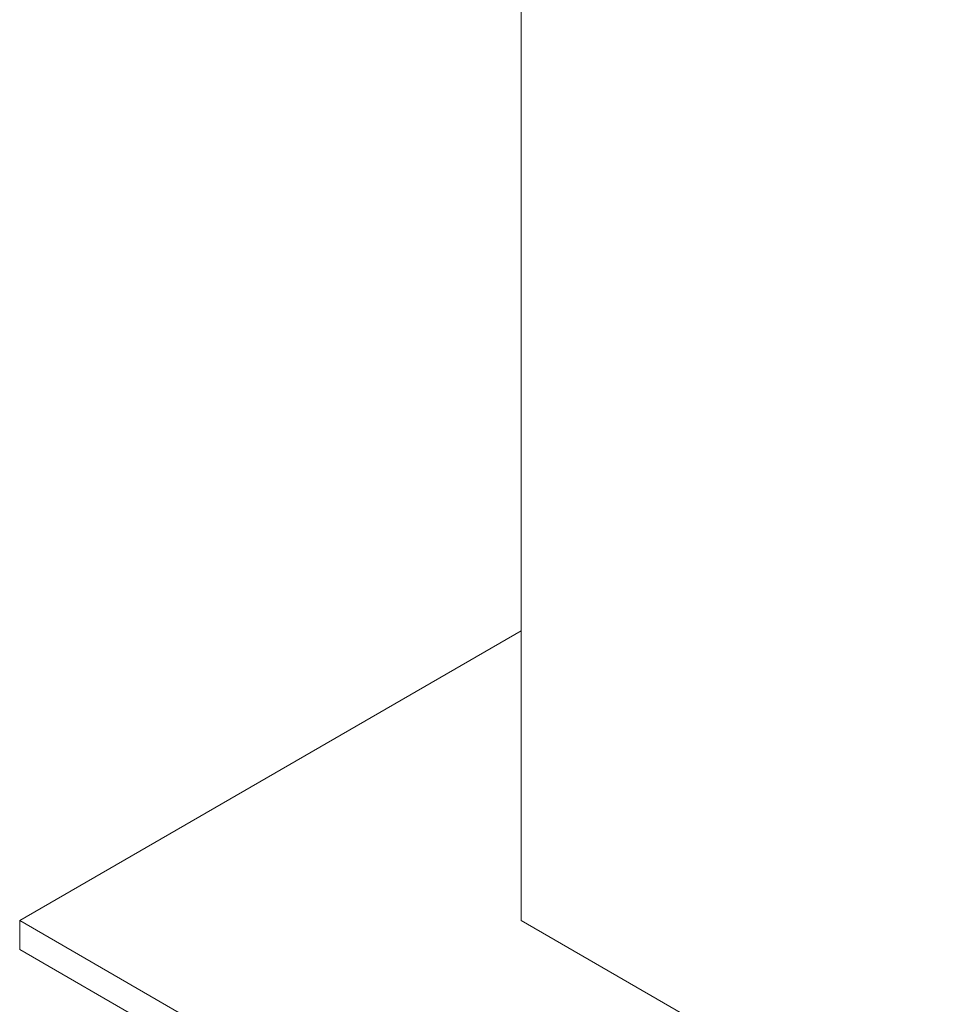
# Model space of a CAD drawing. Header units: metres. Extents: x -16.8 to 29.9, y -11.9 to 37.1.
# Tile 101 of 202: x 18.2 to 19.5, y -7.9 to -6.5. Entities that reach past the tile are written whole.
import ezdxf

# ---------------------------------------------------------------- set-up
doc = ezdxf.new("R2010")
doc.units = ezdxf.units.M
doc.layers.add('A-FLOR', color=7, linetype='Continuous', lineweight=5)
doc.layers.add('I-WALL', color=7, linetype='Continuous', lineweight=5)

msp = doc.modelspace()

# ---------------------------------------------------------------- linework, layer by layer
at = {"layer": 'A-FLOR'}
for p, q in [((18.9028, -7.3724), (18.1957, -7.7807)), ((18.1957, -7.7807), (21.0807, -9.4463)), ((18.1957, -7.7807), (18.1957, -7.8215)), ((21.3424, -9.1892), (18.9028, -7.7807)), ((21.0453, -9.4668), (18.1957, -7.8215))]:
    msp.add_line(p, q, dxfattribs=at)
at = {"layer": 'I-WALL'}
msp.add_line((18.9028, -7.7807), (18.9028, -5.6873), dxfattribs=at)

doc.saveas('drawing.dxf')
